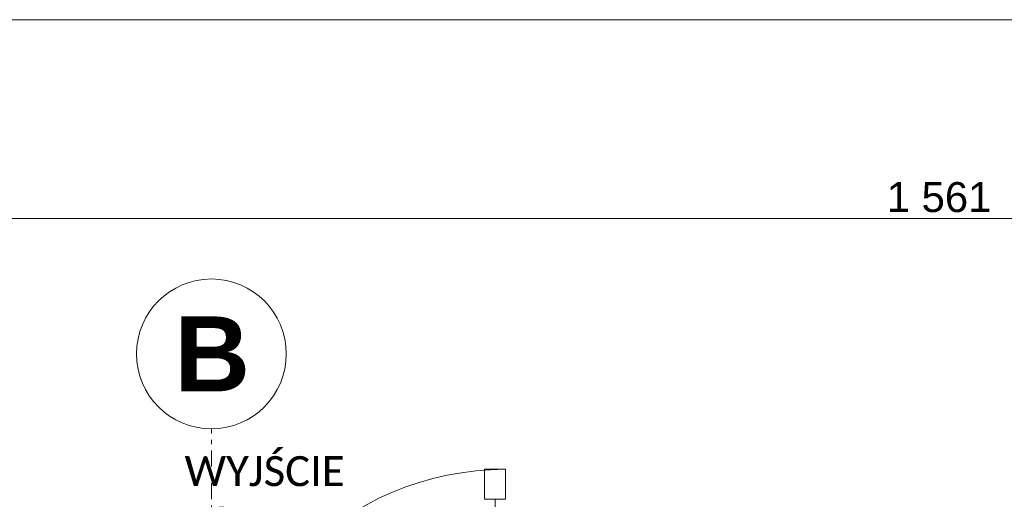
# Model space of a CAD drawing. Extents: x 100 to 2982, y 37 to 2050.
# Tile 106 of 130: x 1094 to 1422, y 1890 to 2050. Entities that reach past the tile are written whole.
import ezdxf
from ezdxf.xclip import XClip

# ---------------------------------------------------------------- set-up
doc = ezdxf.new("R2010")
doc.units = 0
doc.header["$MEASUREMENT"] = 0
doc.header["$XCLIPFRAME"] = 0
doc.linetypes.add('Przerywana podwójnie', pattern=[54.680554, 26.458333, -10.583333, 7.055556, -10.583333])
for name, color, linetype in [('299-A Wymiary Opisy', 7, 'Continuous'), ('410-K Osie', 7, 'Continuous'), ('810-G Ogólne', 7, 'Continuous'), ('820-G Rysunki Obrazki', 7, 'Continuous'), ('830-G Teksty Etykiety', 7, 'Continuous'), ('Drzwi ARCHICAD', 7, 'Continuous')]:
    doc.layers.add(name, color=color, linetype=linetype)
doc.styles.add('STYL_AUTOMATYCZNY_2', font='arial.ttf')
doc.styles.add('STYL_AUTOMATYCZNY_7', font='arial.ttf')
doc.styles.add('STYL_AUTOMATYCZNY_8', font='calibri.ttf')

# ---------------------------------------------------------------- blocks, each defined once
blk = doc.blocks.new('Rysunek_1_1', base_point=(-18316.35, -206.53))
at = {"layer": '299-A Wymiary Opisy', "color": 85, "linetype": 'Continuous', "lineweight": 13, "ltscale": 0.2}
blk.add_line((619.8, 1983.69), (2180.8, 1983.69), dxfattribs=at)
at = {"layer": '410-K Osie', "color": 101, "linetype": 'Przerywana podwójnie', "lineweight": 5, "ltscale": 0.2}
blk.add_line((1157.8, 1813.51), (1157.8, 1913.51), dxfattribs=at)
blk.add_line((1157.8, 1813.51), (1157.8, 1913.51), dxfattribs=at)
at = {"layer": '410-K Osie', "color": 101, "linetype": 'Continuous', "lineweight": 5, "ltscale": 0.2}
blk.add_circle((1157.8, 1938.51), 25, dxfattribs=at)
blk.add_circle((1157.8, 1938.51), 25, dxfattribs=at)
at = {"layer": 'Drzwi ARCHICAD', "color": 3, "linetype": 'Continuous', "lineweight": 13, "ltscale": 0.2}
for p, q in [((1249, 1890.01), (1249, 1900.01)), ((1249, 1900.01), (1256, 1900.01)), ((1256, 1900.01), (1256, 1890.01)), ((1256, 1890.01), (1249, 1890.01)), ((1252.5, 1890.01), (1252.5, 1813.01))]:
    blk.add_line(p, q, dxfattribs=at)
blk.add_arc((1256, 1803.01), 97, 90, 180, dxfattribs=at)
at = {"layer": '299-A Wymiary Opisy', "color": 46, "linetype": 'Continuous', "lineweight": 15, "insert": (1383.2, 1985.69), "char_height": 10, "width": 34.1943, "attachment_point": 7, "style": 'STYL_AUTOMATYCZNY_7'}
blk.add_mtext('\\A1;{\\pql;\\fArial|b0|i0|c0|p38;1\xa0561}', dxfattribs=at)
at = {"layer": '410-K Osie', "color": 101, "linetype": 'Continuous', "lineweight": 5, "insert": (1145.46, 1951.01), "char_height": 25, "attachment_point": 1, "style": 'STYL_AUTOMATYCZNY_2'}
blk.add_mtext('\\A1;{\\pql;\\pt0;\\fArial|b1|i0|c238|p38;B}', dxfattribs=at)
blk.add_mtext('\\A1;{\\pql;\\pt0;\\fArial|b1|i0|c238|p38;B}', dxfattribs=at)
at = {"layer": '830-G Teksty Etykiety', "color": 1, "linetype": 'Continuous', "lineweight": 13, "insert": (1175.55, 1904.4), "char_height": 10, "attachment_point": 2, "line_spacing_factor": 1.016662, "style": 'STYL_AUTOMATYCZNY_8'}
blk.add_mtext('\\A1;{\\pqc;\\fCalibri|b0|i0|c0|p34;WYJŚCIE\\P\\pqc;\\fCalibri|b0|i0|c0|p34;EWAKUACYJNE\\fCalibri|b0|i0|c0|p34; Z KLATKI}', dxfattribs=at)

msp = doc.modelspace()

# ---------------------------------------------------------------- linework, layer by layer
at = {"layer": '810-G Ogólne', "color": 141, "linetype": 'Continuous', "lineweight": 20, "ltscale": 0.2}
msp.add_lwpolyline([(100, 2050), (2920, 2050), (2920, 50), (100, 50)], close=True, dxfattribs=at)

# ---------------------------------------------------------------- next in the draw order: block references
at = {"layer": '820-G Rysunki Obrazki', "color": 65, "linetype": 'Continuous', "lineweight": 13, "ltscale": 0.2}
ref = msp.add_blockref('Rysunek_1_1', (-18316.35, -206.53), dxfattribs=at)
XClip(ref).set_block_clipping_path([(244.527027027, 75.2081975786), (2570.9054054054, 2024.1891891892)])

doc.saveas('drawing.dxf')
